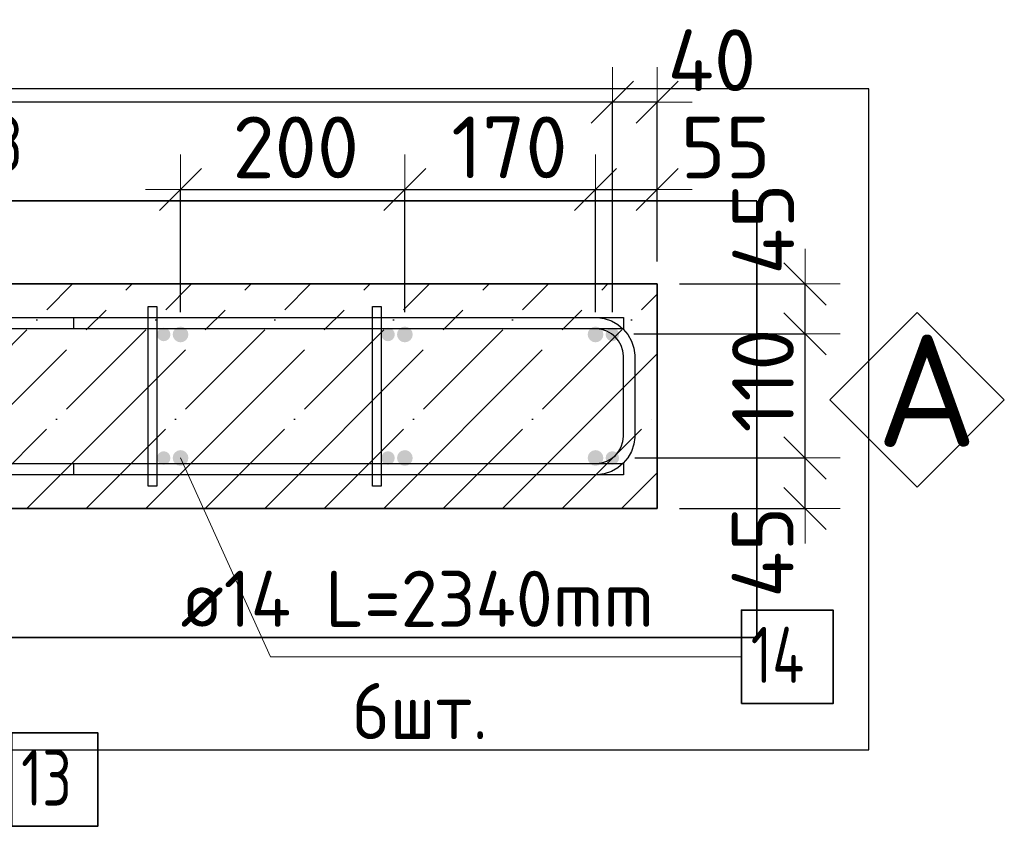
# Model space of a CAD drawing. Header units: millimetres. Extents: x -3026 to 47325, y -2839 to 55854.
# Tile 66 of 130: x 27833 to 28711, y 42365 to 43084. Entities that reach past the tile are written whole.
import ezdxf

# ---------------------------------------------------------------- set-up
doc = ezdxf.new("R2010")
doc.units = ezdxf.units.MM
doc.header["$PDMODE"] = 65
doc.linetypes.add('______11', pattern=[125, 100, -12.5, 0, -12.5])
doc.linetypes.add('______5', pattern=[275, 200, -25, 25, -25])
for name, color, linetype, lineweight in [('Standard', 7, 'Continuous', 25), ('Арм.стержн. Арматура края', 96, 'Continuous', 35), ('Арм.стержн. вертикальными 1', 22, 'Continuous', 35), ('Арм.стержн.горизонт. 1', 180, 'Continuous', 35), ('Размерная линия_ общее', 7, 'Continuous', 13)]:
    doc.layers.add(name, color=color, linetype=linetype, lineweight=lineweight)
doc.layers.add('Арм.стержн. вертикальными 2', color=7, linetype='Continuous', lineweight=35, true_color=0x006e00)
doc.layers.add('Арм.стержн.Стяжки', color=7, linetype='Continuous', lineweight=35, true_color=0x501e0f)
doc.styles.add('ISOCPEUR', font='ISOCPEUR')
doc.dimstyles.new('DIMSTYLE_3', dxfattribs={"dimtxt": 55, "dimasz": 62.5, "dimexe": 0, "dimexo": 0, "dimgap": 27.5, "dimtad": 2, "dimdec": 0, "dimrnd": 5, "dimzin": 12, "dimdsep": 46, "dimtxsty": 'ISOCPEUR', "dimblk1": 'ALL_ML_STRICH', "dimblk2": 'ALL_ML_STRICH', "dimsah": 1, "dimcen": 0, "dimclrd": 7, "dimclre": 256, "dimclrt": 7, "dimadec": 0, "dimazin": 0, "dimtfac": 1, "dimtdec": 0, "dimtix": 1, "dimtmove": 2, "dimatfit": 3, "dimfxl": 0, "dimtzin": 0, "dimlwd": 0, "dimlwe": -3, "dimarcsym": 0})
doc.dimstyles.new('DIMSTYLE_8', dxfattribs={"dimtxt": 55, "dimasz": 62.5, "dimexe": 0, "dimexo": 0, "dimgap": 27.5, "dimtad": 2, "dimdec": 0, "dimrnd": 5, "dimzin": 12, "dimdsep": 46, "dimtxsty": 'ISOCPEUR', "dimblk1": 'ALL_ML_STRICH', "dimblk2": 'ALL_ML_STRICH', "dimsah": 1, "dimcen": 0, "dimclrd": 7, "dimclre": 256, "dimclrt": 7, "dimadec": 0, "dimazin": 0, "dimtfac": 1, "dimtdec": 0, "dimtix": 1, "dimtmove": 2, "dimatfit": 3, "dimfxl": 0, "dimtvp": 1.2, "dimtzin": 0, "dimlwd": 0, "dimlwe": -3, "dimarcsym": 0})

# ---------------------------------------------------------------- blocks, each defined once
blk = doc.blocks.new('ALL_ML_STRICH')
at = {"color": 0, "linetype": 'ByBlock', "lineweight": -2}
for p, q in [((0, -0.5), (0, 0.5)), ((-0.3, -0.3), (0.3, 0.3)), ((-1, 0), (0.5, 0))]:
    blk.add_line(p, q, dxfattribs=at)
blk = doc.blocks.new('*D104')
at = {"layer": 'DEFPOINTS', "color": 7, "linetype": 'Continuous', "lineweight": 13, "transparency": 33554687}
for p in [(28361.9, 42693.46), (28401.9, 42648.46), (28533.68, 42648.46)]:
    blk.add_point(p, dxfattribs=at)
at = {"layer": 'Размерная линия_ общее', "color": 253, "linetype": 'Continuous', "lineweight": -2, "true_color": 0xa0a0a0, "transparency": 33554687}
for p, q in [((28381.9, 42693.46), (28533.68, 42693.46)), ((28421.9, 42648.46), (28533.68, 42648.46))]:
    blk.add_line(p, q, dxfattribs=at)
at = {"layer": 'Размерная линия_ общее', "color": 7, "linetype": 'Continuous', "lineweight": -2, "transparency": 33554687}
blk.add_line((28533.68, 42648.46), (28533.68, 42693.46), dxfattribs=at)
at = {"layer": 'Размерная линия_ общее', "color": 7, "linetype": 'Continuous', "lineweight": 13, "transparency": 33554687, "xscale": 62.5, "yscale": 62.5, "zscale": 62.5}
for p, rotation in [((28533.68, 42693.46), 90), ((28533.68, 42648.46), 270)]:
    blk.add_blockref('ALL_ML_STRICH', p, dxfattribs=dict(at, rotation=rotation))
at = {"layer": 'Размерная линия_ общее', "color": 7, "linetype": 'Continuous', "lineweight": 13, "transparency": 33554687, "insert": (28495.87, 42609.48), "char_height": 55, "width": 110, "attachment_point": 5, "rotation": 90, "style": 'ISOCPEUR'}
blk.add_mtext('\\A1;{45}', dxfattribs=at)
blk = doc.blocks.new('*D105')
at = {"layer": 'DEFPOINTS', "color": 7, "linetype": 'Continuous', "lineweight": 13, "transparency": 33554687}
for p in [(28361.15, 42803.97), (28361.9, 42693.46), (28533.68, 42693.46)]:
    blk.add_point(p, dxfattribs=at)
at = {"layer": 'Размерная линия_ общее', "color": 253, "linetype": 'Continuous', "lineweight": -2, "true_color": 0xa0a0a0, "transparency": 33554687}
for p, q in [((28381.15, 42803.97), (28533.68, 42803.97)), ((28381.9, 42693.46), (28533.68, 42693.46))]:
    blk.add_line(p, q, dxfattribs=at)
at = {"layer": 'Размерная линия_ общее', "color": 7, "linetype": 'Continuous', "lineweight": -2, "transparency": 33554687}
blk.add_line((28533.68, 42693.46), (28533.68, 42803.97), dxfattribs=at)
at = {"layer": 'Размерная линия_ общее', "color": 7, "linetype": 'Continuous', "lineweight": 13, "transparency": 33554687, "xscale": 62.5, "yscale": 62.5, "zscale": 62.5}
for p, rotation in [((28533.68, 42803.97), 90), ((28533.68, 42693.46), 270)]:
    blk.add_blockref('ALL_ML_STRICH', p, dxfattribs=dict(at, rotation=rotation))
at = {"layer": 'Размерная линия_ общее', "color": 7, "linetype": 'Continuous', "lineweight": 13, "transparency": 33554687, "insert": (28496.18, 42762.47), "char_height": 55, "width": 165, "attachment_point": 5, "rotation": 90, "style": 'ISOCPEUR'}
blk.add_mtext('\\A1;{110}', dxfattribs=at)
blk = doc.blocks.new('*D106')
at = {"layer": 'DEFPOINTS', "color": 7, "linetype": 'Continuous', "lineweight": 13, "transparency": 33554687}
for p in [(28401.9, 42848.46), (28361.15, 42803.97), (28533.68, 42803.97)]:
    blk.add_point(p, dxfattribs=at)
at = {"layer": 'Размерная линия_ общее', "color": 253, "linetype": 'Continuous', "lineweight": -2, "true_color": 0xa0a0a0, "transparency": 33554687}
for p, q in [((28421.9, 42848.46), (28533.68, 42848.46)), ((28381.15, 42803.97), (28533.68, 42803.97))]:
    blk.add_line(p, q, dxfattribs=at)
at = {"layer": 'Размерная линия_ общее', "color": 7, "linetype": 'Continuous', "lineweight": -2, "transparency": 33554687}
blk.add_line((28533.68, 42803.97), (28533.68, 42848.46), dxfattribs=at)
at = {"layer": 'Размерная линия_ общее', "color": 7, "linetype": 'Continuous', "lineweight": 13, "transparency": 33554687, "xscale": 62.5, "yscale": 62.5, "zscale": 62.5}
for p, rotation in [((28533.68, 42848.46), 90), ((28533.68, 42803.97), 270)]:
    blk.add_blockref('ALL_ML_STRICH', p, dxfattribs=dict(at, rotation=rotation))
at = {"layer": 'Размерная линия_ общее', "color": 7, "linetype": 'Continuous', "lineweight": 13, "transparency": 33554687, "insert": (28496.42, 42897.38), "char_height": 55, "width": 110, "attachment_point": 5, "rotation": 90, "style": 'ISOCPEUR'}
blk.add_mtext('\\A1;{45}', dxfattribs=at)
blk = doc.blocks.new('*D107')
at = {"layer": 'DEFPOINTS', "color": 7, "linetype": 'Continuous', "lineweight": 13, "transparency": 33554687}
for p in [(28401.9, 43010.4), (28401.9, 42848.46), (28361.9, 42803.46)]:
    blk.add_point(p, dxfattribs=at)
at = {"layer": 'Размерная линия_ общее', "color": 253, "linetype": 'Continuous', "lineweight": -2, "true_color": 0xa0a0a0, "transparency": 33554687}
for p, q in [((28361.9, 42823.46), (28361.9, 43010.4)), ((28401.9, 42868.46), (28401.9, 43010.4))]:
    blk.add_line(p, q, dxfattribs=at)
at = {"layer": 'Размерная линия_ общее', "color": 7, "linetype": 'Continuous', "lineweight": -2, "transparency": 33554687}
blk.add_line((28401.9, 43010.4), (28361.9, 43010.4), dxfattribs=at)
at = {"layer": 'Размерная линия_ общее', "color": 7, "linetype": 'Continuous', "lineweight": 13, "transparency": 33554687, "xscale": 62.5, "yscale": 62.5, "zscale": 62.5}
for p, rotation in [((28361.9, 43010.4), 180), ((28401.9, 43010.4), 360)]:
    blk.add_blockref('ALL_ML_STRICH', p, dxfattribs=dict(at, rotation=rotation))
at = {"layer": 'Размерная линия_ общее', "color": 7, "linetype": 'Continuous', "lineweight": 13, "transparency": 33554687, "insert": (28450.62, 43047.79), "char_height": 55, "width": 110, "attachment_point": 5, "style": 'ISOCPEUR'}
blk.add_mtext('\\A1;{40}', dxfattribs=at)
blk = doc.blocks.new('*D108')
at = {"layer": 'DEFPOINTS', "color": 7, "linetype": 'Continuous', "lineweight": 13, "transparency": 33554687}
for p in [(28361.9, 43010.4), (27161.9, 42803.46), (28361.9, 42803.46)]:
    blk.add_point(p, dxfattribs=at)
at = {"layer": 'Размерная линия_ общее', "color": 253, "linetype": 'Continuous', "lineweight": -2, "true_color": 0xa0a0a0, "transparency": 33554687}
for p, q in [((27161.9, 42823.46), (27161.9, 43010.4)), ((28361.9, 42823.46), (28361.9, 43010.4))]:
    blk.add_line(p, q, dxfattribs=at)
at = {"layer": 'Размерная линия_ общее', "color": 7, "linetype": 'Continuous', "lineweight": -2, "transparency": 33554687}
blk.add_line((28361.9, 43010.4), (27161.9, 43010.4), dxfattribs=at)
at = {"layer": 'Размерная линия_ общее', "color": 7, "linetype": 'Continuous', "lineweight": 13, "transparency": 33554687, "xscale": 62.5, "yscale": 62.5, "zscale": 62.5}
for p, rotation in [((27161.9, 43010.4), 180), ((28361.9, 43010.4), 360)]:
    blk.add_blockref('ALL_ML_STRICH', p, dxfattribs=dict(at, rotation=rotation))
at = {"layer": 'Размерная линия_ общее', "color": 7, "linetype": 'Continuous', "lineweight": 13, "transparency": 33554687, "insert": (27594.4, 42965.4), "char_height": 55, "width": 2.75, "attachment_point": 1, "rotation": 180, "line_spacing_factor": 0.60241, "style": 'ISOCPEUR'}
blk.add_mtext('\\W0.91;6х200=1200', dxfattribs=at)
blk = doc.blocks.new('*D111')
at = {"layer": 'DEFPOINTS', "color": 7, "linetype": 'Continuous', "lineweight": 13, "transparency": 33554687}
for p in [(27976.9, 42932.67), (27976.9, 42803.46), (28176.9, 42803.46)]:
    blk.add_point(p, dxfattribs=at)
at = {"layer": 'Размерная линия_ общее', "color": 253, "linetype": 'Continuous', "lineweight": -2, "true_color": 0xa0a0a0, "transparency": 33554687}
for p, q in [((27976.9, 42823.46), (27976.9, 42932.67)), ((28176.9, 42823.46), (28176.9, 42932.67))]:
    blk.add_line(p, q, dxfattribs=at)
at = {"layer": 'Размерная линия_ общее', "color": 7, "linetype": 'Continuous', "lineweight": -2, "transparency": 33554687}
blk.add_line((27976.9, 42932.67), (28176.9, 42932.67), dxfattribs=at)
at = {"layer": 'Размерная линия_ общее', "color": 7, "linetype": 'Continuous', "lineweight": 13, "transparency": 33554687, "xscale": 62.5, "yscale": 62.5, "zscale": 62.5, "rotation": 180}
blk.add_blockref('ALL_ML_STRICH', (27976.9, 42932.67), dxfattribs=at)
at = {"layer": 'Размерная линия_ общее', "color": 7, "linetype": 'Continuous', "lineweight": 13, "transparency": 33554687, "xscale": 62.5, "yscale": 62.5, "zscale": 62.5}
blk.add_blockref('ALL_ML_STRICH', (28176.9, 42932.67), dxfattribs=at)
at = {"layer": 'Размерная линия_ общее', "color": 7, "linetype": 'Continuous', "lineweight": 13, "transparency": 33554687, "insert": (28079.65, 42970.17), "char_height": 55, "width": 165, "attachment_point": 5, "style": 'ISOCPEUR'}
blk.add_mtext('\\A1;{200}', dxfattribs=at)
blk = doc.blocks.new('*D112')
at = {"layer": 'DEFPOINTS', "color": 7, "linetype": 'Continuous', "lineweight": 13, "transparency": 33554687}
for p in [(28176.9, 42932.67), (28176.9, 42803.46), (28346.9, 42803.46)]:
    blk.add_point(p, dxfattribs=at)
at = {"layer": 'Размерная линия_ общее', "color": 253, "linetype": 'Continuous', "lineweight": -2, "true_color": 0xa0a0a0, "transparency": 33554687}
for p, q in [((28176.9, 42823.46), (28176.9, 42932.67)), ((28346.9, 42823.46), (28346.9, 42932.67))]:
    blk.add_line(p, q, dxfattribs=at)
at = {"layer": 'Размерная линия_ общее', "color": 7, "linetype": 'Continuous', "lineweight": -2, "transparency": 33554687}
blk.add_line((28176.9, 42932.67), (28346.9, 42932.67), dxfattribs=at)
at = {"layer": 'Размерная линия_ общее', "color": 7, "linetype": 'Continuous', "lineweight": 13, "transparency": 33554687, "xscale": 62.5, "yscale": 62.5, "zscale": 62.5, "rotation": 180}
blk.add_blockref('ALL_ML_STRICH', (28176.9, 42932.67), dxfattribs=at)
at = {"layer": 'Размерная линия_ общее', "color": 7, "linetype": 'Continuous', "lineweight": 13, "transparency": 33554687, "xscale": 62.5, "yscale": 62.5, "zscale": 62.5}
blk.add_blockref('ALL_ML_STRICH', (28346.9, 42932.67), dxfattribs=at)
at = {"layer": 'Размерная линия_ общее', "color": 7, "linetype": 'Continuous', "lineweight": 13, "transparency": 33554687, "insert": (28270.15, 42970.17), "char_height": 55, "width": 165, "attachment_point": 5, "style": 'ISOCPEUR'}
blk.add_mtext('\\A1;{170}', dxfattribs=at)
blk = doc.blocks.new('*D113')
at = {"layer": 'DEFPOINTS', "color": 7, "linetype": 'Continuous', "lineweight": 13, "transparency": 33554687}
for p in [(28346.9, 42932.67), (28401.9, 42848.46), (28346.9, 42803.46)]:
    blk.add_point(p, dxfattribs=at)
at = {"layer": 'Размерная линия_ общее', "color": 253, "linetype": 'Continuous', "lineweight": -2, "true_color": 0xa0a0a0, "transparency": 33554687}
for p, q in [((28346.9, 42823.46), (28346.9, 42932.67)), ((28401.9, 42868.46), (28401.9, 42932.67))]:
    blk.add_line(p, q, dxfattribs=at)
at = {"layer": 'Размерная линия_ общее', "color": 7, "linetype": 'Continuous', "lineweight": -2, "transparency": 33554687}
blk.add_line((28346.9, 42932.67), (28401.9, 42932.67), dxfattribs=at)
at = {"layer": 'Размерная линия_ общее', "color": 7, "linetype": 'Continuous', "lineweight": 13, "transparency": 33554687, "xscale": 62.5, "yscale": 62.5, "zscale": 62.5, "rotation": 180}
blk.add_blockref('ALL_ML_STRICH', (28346.9, 42932.67), dxfattribs=at)
at = {"layer": 'Размерная линия_ общее', "color": 7, "linetype": 'Continuous', "lineweight": 13, "transparency": 33554687, "xscale": 62.5, "yscale": 62.5, "zscale": 62.5}
blk.add_blockref('ALL_ML_STRICH', (28401.9, 42932.67), dxfattribs=at)
at = {"layer": 'Размерная линия_ общее', "color": 7, "linetype": 'Continuous', "lineweight": 13, "transparency": 33554687, "insert": (28462.82, 42970.01), "char_height": 55, "width": 110, "attachment_point": 5, "style": 'ISOCPEUR'}
blk.add_mtext('\\A1;{55}', dxfattribs=at)
blk = doc.blocks.new('СЛОЖНЫЙ_ОБЪЕКТ_1')
at = {"layer": 'Standard', "color": 7, "linetype": 'Continuous', "lineweight": 13, "transparency": 33554687}
blk.add_lwpolyline([(28633.58, 42823.01), (28711.36, 42745.23), (28633.58, 42667.45), (28555.8, 42745.23), (28633.58, 42823.01)], close=True, dxfattribs=at)
at = {"layer": 'Standard', "color": 7, "linetype": 'Continuous', "lineweight": 13, "transparency": 33554687, "insert": (28597.28, 42753.34), "char_height": 100, "width": 130.9091, "attachment_point": 4, "style": 'ISOCPEUR'}
blk.add_mtext('\\A1;{\\fISOCPEUR|i0|b0;\\H100.000000;\\W1.000000;\\C7;А}\\P', dxfattribs=at)

msp = doc.modelspace()

# ---------------------------------------------------------------- hatches: boundary and pattern name
at = {"layer": 'Арм.стержн. вертикальными 1', "linetype": 'Continuous', "lineweight": 50, "transparency": 33554687}
for points in [[(27967.9, 42803.46), (27967.44, 42805.76), (27966.14, 42807.7), (27964.19, 42809), (27961.9, 42809.46), (27959.6, 42809), (27957.65, 42807.7), (27956.35, 42805.76), (27955.9, 42803.46), (27956.35, 42801.16), (27957.65, 42799.22), (27959.6, 42797.92), (27961.9, 42797.46), (27964.19, 42797.92), (27966.14, 42799.22), (27967.44, 42801.16)], [(28167.9, 42803.46), (28167.44, 42805.76), (28166.14, 42807.7), (28164.19, 42809), (28161.9, 42809.46), (28159.6, 42809), (28157.65, 42807.7), (28156.35, 42805.76), (28155.9, 42803.46), (28156.35, 42801.16), (28157.65, 42799.22), (28159.6, 42797.92), (28161.9, 42797.46), (28164.19, 42797.92), (28166.14, 42799.22), (28167.44, 42801.16)], [(28367.9, 42803.46), (28367.44, 42805.76), (28366.14, 42807.7), (28364.19, 42809), (28361.9, 42809.46), (28359.6, 42809), (28357.65, 42807.7), (28356.35, 42805.76), (28355.9, 42803.46), (28356.35, 42801.16), (28357.65, 42799.22), (28359.6, 42797.92), (28361.9, 42797.46), (28364.19, 42797.92), (28366.14, 42799.22), (28367.44, 42801.16)], [(27967.9, 42693.46), (27967.44, 42695.76), (27966.14, 42697.7), (27964.19, 42699), (27961.9, 42699.46), (27959.6, 42699), (27957.65, 42697.7), (27956.35, 42695.76), (27955.9, 42693.46), (27956.35, 42691.16), (27957.65, 42689.22), (27959.6, 42687.92), (27961.9, 42687.46), (27964.19, 42687.92), (27966.14, 42689.22), (27967.44, 42691.16)], [(28167.9, 42693.46), (28167.44, 42695.76), (28166.14, 42697.7), (28164.19, 42699), (28161.9, 42699.46), (28159.6, 42699), (28157.65, 42697.7), (28156.35, 42695.76), (28155.9, 42693.46), (28156.35, 42691.16), (28157.65, 42689.22), (28159.6, 42687.92), (28161.9, 42687.46), (28164.19, 42687.92), (28166.14, 42689.22), (28167.44, 42691.16)], [(28367.9, 42693.46), (28367.44, 42695.76), (28366.14, 42697.7), (28364.19, 42699), (28361.9, 42699.46), (28359.6, 42699), (28357.65, 42697.7), (28356.35, 42695.76), (28355.9, 42693.46), (28356.35, 42691.16), (28357.65, 42689.22), (28359.6, 42687.92), (28361.9, 42687.46), (28364.19, 42687.92), (28366.14, 42689.22), (28367.44, 42691.16)]]:
    msp.add_hatch(color=34, dxfattribs=at).paths.add_polyline_path(points)
at = {"layer": 'Арм.стержн. вертикальными 2', "linetype": 'Continuous', "lineweight": 50, "transparency": 33554687}
for points in [[(27983.9, 42803.46), (27983.36, 42806.14), (27981.85, 42808.41), (27979.57, 42809.93), (27976.9, 42810.46), (27974.22, 42809.93), (27971.95, 42808.41), (27970.43, 42806.14), (27969.9, 42803.46), (27970.43, 42800.78), (27971.95, 42798.51), (27974.22, 42796.99), (27976.9, 42796.46), (27979.57, 42796.99), (27981.85, 42798.51), (27983.36, 42800.78)], [(28183.9, 42803.46), (28183.36, 42806.14), (28181.85, 42808.41), (28179.57, 42809.93), (28176.9, 42810.46), (28174.22, 42809.93), (28171.95, 42808.41), (28170.43, 42806.14), (28169.9, 42803.46), (28170.43, 42800.78), (28171.95, 42798.51), (28174.22, 42796.99), (28176.9, 42796.46), (28179.57, 42796.99), (28181.85, 42798.51), (28183.36, 42800.78)], [(28353.9, 42803.46), (28353.36, 42806.14), (28351.85, 42808.41), (28349.57, 42809.93), (28346.9, 42810.46), (28344.22, 42809.93), (28341.95, 42808.41), (28340.43, 42806.14), (28339.9, 42803.46), (28340.43, 42800.78), (28341.95, 42798.51), (28344.22, 42796.99), (28346.9, 42796.46), (28349.57, 42796.99), (28351.85, 42798.51), (28353.36, 42800.78)], [(27983.9, 42693.46), (27983.36, 42696.14), (27981.85, 42698.41), (27979.57, 42699.93), (27976.9, 42700.46), (27974.22, 42699.93), (27971.95, 42698.41), (27970.43, 42696.14), (27969.9, 42693.46), (27970.43, 42690.78), (27971.95, 42688.51), (27974.22, 42686.99), (27976.9, 42686.46), (27979.57, 42686.99), (27981.85, 42688.51), (27983.36, 42690.78)], [(28183.9, 42693.46), (28183.36, 42696.14), (28181.85, 42698.41), (28179.57, 42699.93), (28176.9, 42700.46), (28174.22, 42699.93), (28171.95, 42698.41), (28170.43, 42696.14), (28169.9, 42693.46), (28170.43, 42690.78), (28171.95, 42688.51), (28174.22, 42686.99), (28176.9, 42686.46), (28179.57, 42686.99), (28181.85, 42688.51), (28183.36, 42690.78)], [(28353.9, 42693.46), (28353.36, 42696.14), (28351.85, 42698.41), (28349.57, 42699.93), (28346.9, 42700.46), (28344.22, 42699.93), (28341.95, 42698.41), (28340.43, 42696.14), (28339.9, 42693.46), (28340.43, 42690.78), (28341.95, 42688.51), (28344.22, 42686.99), (28346.9, 42686.46), (28349.57, 42686.99), (28351.85, 42688.51), (28353.36, 42690.78)]]:
    msp.add_hatch(color=7, dxfattribs=at).paths.add_polyline_path(points)

# ---------------------------------------------------------------- linework, layer by layer
at = {"layer": 'Standard', "color": 52, "linetype": 'Continuous', "lineweight": -3, "transparency": 33554687}
for p, q in [((28490.69, 42922.41), (26727.35, 42922.41)), ((26727.35, 42922.41), (28490.69, 42922.41)), ((28490.69, 42533.57), (28490.69, 42922.41)), ((28490.69, 42922.41), (28490.69, 42533.57)), ((26727.35, 42533.57), (28490.69, 42533.57)), ((28490.69, 42533.57), (26727.35, 42533.57))]:
    msp.add_line(p, q, dxfattribs=at)
at = {"layer": 'Standard', "color": 7, "linetype": 'Continuous', "lineweight": 35, "transparency": 33554687}
for p, q in [((28401.9, 42848.46), (26951.9, 42848.46)), ((28401.9, 42648.46), (28401.9, 42848.46)), ((26951.9, 42648.46), (28401.9, 42648.46))]:
    msp.add_line(p, q, dxfattribs=at)
at = {"layer": 'Standard', "color": 253, "linetype": '______11', "lineweight": -3, "true_color": 0xababab, "transparency": 33554687}
for p, q in [((27680.7, 42648.46), (27880.7, 42848.46)), ((27786.77, 42648.46), (27986.77, 42848.46)), ((27892.83, 42648.46), (28092.83, 42848.46)), ((27998.9, 42648.46), (28198.9, 42848.46)), ((28104.96, 42648.46), (28304.96, 42848.46)), ((28211.03, 42648.46), (28401.9, 42839.33)), ((28317.1, 42648.46), (28401.9, 42733.26))]:
    msp.add_line(p, q, dxfattribs=at)
at = {"layer": 'Standard', "color": 253, "linetype": '______5', "lineweight": -3, "true_color": 0xababab, "transparency": 33554687}
for p, q in [((27733.73, 42648.46), (27933.73, 42848.46)), ((27839.8, 42648.46), (28039.8, 42848.46)), ((27945.86, 42648.46), (28145.86, 42848.46)), ((28051.93, 42648.46), (28251.93, 42848.46)), ((28158, 42648.46), (28358, 42848.46)), ((28264.06, 42648.46), (28401.9, 42786.29)), ((28370.13, 42648.46), (28401.9, 42680.23))]:
    msp.add_line(p, q, dxfattribs=at)
at = {"layer": 'Standard', "color": 7, "linetype": 'Continuous', "lineweight": 25, "transparency": 33554687}
msp.add_lwpolyline([(26627.35, 42433.57), (28590.69, 42433.57), (28590.69, 43022.41), (26627.35, 43022.41), (26627.35, 42433.57)], dxfattribs=at)
at = {"layer": 'Арм.стержн. Арматура края', "color": 4, "linetype": 'Continuous', "lineweight": 25, "transparency": 33554687}
msp.add_lwpolyline([(27881.9, 42688.46), (28347.86, 42688.46), (28352.38, 42689.09), (28356.95, 42690.6), (28361.15, 42692.95), (28364.56, 42695.8), (28367.41, 42699.21), (28369.76, 42703.4), (28371.27, 42707.98), (28371.9, 42712.5), (28371.9, 42784.42), (28371.27, 42788.94), (28369.76, 42793.52), (28367.41, 42797.71), (28364.56, 42801.12), (28361.15, 42803.97), (28356.95, 42806.32), (28352.38, 42807.83), (28347.86, 42808.46), (27881.9, 42808.46), (27881.9, 42818.46), (28348.55, 42818.46), (28354.65, 42817.61), (28361, 42815.52), (28366.85, 42812.24), (28371.66, 42808.22), (28375.68, 42803.41), (28378.95, 42797.56), (28381.05, 42791.21), (28381.9, 42785.11), (28381.9, 42711.81), (28381.05, 42705.71), (28378.95, 42699.36), (28375.68, 42693.51), (28371.66, 42688.7), (28366.85, 42684.68), (28361, 42681.4), (28354.65, 42679.31), (28348.55, 42678.46), (27881.9, 42678.46), (27881.9, 42688.46)], dxfattribs=at)
msp.add_lwpolyline([(27881.9, 42688.46), (28347.86, 42688.46), (28352.38, 42689.09), (28356.95, 42690.6), (28361.15, 42692.95), (28364.56, 42695.8), (28367.41, 42699.21), (28369.76, 42703.4), (28371.27, 42707.98), (28371.9, 42712.5), (28371.9, 42784.42), (28371.27, 42788.94), (28369.76, 42793.52), (28367.41, 42797.71), (28364.56, 42801.12), (28361.15, 42803.97), (28356.95, 42806.32), (28352.38, 42807.83), (28347.86, 42808.46), (27881.9, 42808.46), (27881.9, 42818.46), (28348.55, 42818.46), (28354.65, 42817.61), (28361, 42815.52), (28366.85, 42812.24), (28371.66, 42808.22), (28375.68, 42803.41), (28378.95, 42797.56), (28381.05, 42791.21), (28381.9, 42785.11), (28381.9, 42711.81), (28381.05, 42705.71), (28378.95, 42699.36), (28375.68, 42693.51), (28371.66, 42688.7), (28366.85, 42684.68), (28361, 42681.4), (28354.65, 42679.31), (28348.55, 42678.46), (27881.9, 42678.46), (27881.9, 42688.46)], dxfattribs=at)
msp.add_lwpolyline([(27881.9, 42688.46), (28347.86, 42688.46), (28352.38, 42689.09), (28356.95, 42690.6), (28361.15, 42692.95), (28364.56, 42695.8), (28367.41, 42699.21), (28369.76, 42703.4), (28371.27, 42707.98), (28371.9, 42712.5), (28371.9, 42784.42), (28371.27, 42788.94), (28369.76, 42793.52), (28367.41, 42797.71), (28364.56, 42801.12), (28361.15, 42803.97), (28356.95, 42806.32), (28352.38, 42807.83), (28347.86, 42808.46), (27881.9, 42808.46), (27881.9, 42818.46), (28348.55, 42818.46), (28354.65, 42817.61), (28361, 42815.52), (28366.85, 42812.24), (28371.66, 42808.22), (28375.68, 42803.41), (28378.95, 42797.56), (28381.05, 42791.21), (28381.9, 42785.11), (28381.9, 42711.81), (28381.05, 42705.71), (28378.95, 42699.36), (28375.68, 42693.51), (28371.66, 42688.7), (28366.85, 42684.68), (28361, 42681.4), (28354.65, 42679.31), (28348.55, 42678.46), (27881.9, 42678.46), (27881.9, 42688.46)], dxfattribs=at)
msp.add_lwpolyline([(27881.9, 42688.46), (28347.86, 42688.46), (28352.38, 42689.09), (28356.95, 42690.6), (28361.15, 42692.95), (28364.56, 42695.8), (28367.41, 42699.21), (28369.76, 42703.4), (28371.27, 42707.98), (28371.9, 42712.5), (28371.9, 42784.42), (28371.27, 42788.94), (28369.76, 42793.52), (28367.41, 42797.71), (28364.56, 42801.12), (28361.15, 42803.97), (28356.95, 42806.32), (28352.38, 42807.83), (28347.86, 42808.46), (27881.9, 42808.46), (27881.9, 42818.46), (28348.55, 42818.46), (28354.65, 42817.61), (28361, 42815.52), (28366.85, 42812.24), (28371.66, 42808.22), (28375.68, 42803.41), (28378.95, 42797.56), (28381.05, 42791.21), (28381.9, 42785.11), (28381.9, 42711.81), (28381.05, 42705.71), (28378.95, 42699.36), (28375.68, 42693.51), (28371.66, 42688.7), (28366.85, 42684.68), (28361, 42681.4), (28354.65, 42679.31), (28348.55, 42678.46), (27881.9, 42678.46), (27881.9, 42688.46)], dxfattribs=at)
msp.add_lwpolyline([(27881.9, 42688.46), (28347.86, 42688.46), (28352.38, 42689.09), (28356.95, 42690.6), (28361.15, 42692.95), (28364.56, 42695.8), (28367.41, 42699.21), (28369.76, 42703.4), (28371.27, 42707.98), (28371.9, 42712.5), (28371.9, 42784.42), (28371.27, 42788.94), (28369.76, 42793.52), (28367.41, 42797.71), (28364.56, 42801.12), (28361.15, 42803.97), (28356.95, 42806.32), (28352.38, 42807.83), (28347.86, 42808.46), (27881.9, 42808.46), (27881.9, 42818.46), (28348.55, 42818.46), (28354.65, 42817.61), (28361, 42815.52), (28366.85, 42812.24), (28371.66, 42808.22), (28375.68, 42803.41), (28378.95, 42797.56), (28381.05, 42791.21), (28381.9, 42785.11), (28381.9, 42711.81), (28381.05, 42705.71), (28378.95, 42699.36), (28375.68, 42693.51), (28371.66, 42688.7), (28366.85, 42684.68), (28361, 42681.4), (28354.65, 42679.31), (28348.55, 42678.46), (27881.9, 42678.46), (27881.9, 42688.46)], dxfattribs=at)
msp.add_lwpolyline([(27881.9, 42688.46), (28347.86, 42688.46), (28352.38, 42689.09), (28356.95, 42690.6), (28361.15, 42692.95), (28364.56, 42695.8), (28367.41, 42699.21), (28369.76, 42703.4), (28371.27, 42707.98), (28371.9, 42712.5), (28371.9, 42784.42), (28371.27, 42788.94), (28369.76, 42793.52), (28367.41, 42797.71), (28364.56, 42801.12), (28361.15, 42803.97), (28356.95, 42806.32), (28352.38, 42807.83), (28347.86, 42808.46), (27881.9, 42808.46), (27881.9, 42818.46), (28348.55, 42818.46), (28354.65, 42817.61), (28361, 42815.52), (28366.85, 42812.24), (28371.66, 42808.22), (28375.68, 42803.41), (28378.95, 42797.56), (28381.05, 42791.21), (28381.9, 42785.11), (28381.9, 42711.81), (28381.05, 42705.71), (28378.95, 42699.36), (28375.68, 42693.51), (28371.66, 42688.7), (28366.85, 42684.68), (28361, 42681.4), (28354.65, 42679.31), (28348.55, 42678.46), (27881.9, 42678.46), (27881.9, 42688.46)], dxfattribs=at)
msp.add_lwpolyline([(27881.9, 42688.46), (28347.86, 42688.46), (28352.38, 42689.09), (28356.95, 42690.6), (28361.15, 42692.95), (28364.56, 42695.8), (28367.41, 42699.21), (28369.76, 42703.4), (28371.27, 42707.98), (28371.9, 42712.5), (28371.9, 42784.42), (28371.27, 42788.94), (28369.76, 42793.52), (28367.41, 42797.71), (28364.56, 42801.12), (28361.15, 42803.97), (28356.95, 42806.32), (28352.38, 42807.83), (28347.86, 42808.46), (27881.9, 42808.46), (27881.9, 42818.46), (28348.55, 42818.46), (28354.65, 42817.61), (28361, 42815.52), (28366.85, 42812.24), (28371.66, 42808.22), (28375.68, 42803.41), (28378.95, 42797.56), (28381.05, 42791.21), (28381.9, 42785.11), (28381.9, 42711.81), (28381.05, 42705.71), (28378.95, 42699.36), (28375.68, 42693.51), (28371.66, 42688.7), (28366.85, 42684.68), (28361, 42681.4), (28354.65, 42679.31), (28348.55, 42678.46), (27881.9, 42678.46), (27881.9, 42688.46)], dxfattribs=at)
msp.add_lwpolyline([(27881.9, 42688.46), (28347.86, 42688.46), (28352.38, 42689.09), (28356.95, 42690.6), (28361.15, 42692.95), (28364.56, 42695.8), (28367.41, 42699.21), (28369.76, 42703.4), (28371.27, 42707.98), (28371.9, 42712.5), (28371.9, 42784.42), (28371.27, 42788.94), (28369.76, 42793.52), (28367.41, 42797.71), (28364.56, 42801.12), (28361.15, 42803.97), (28356.95, 42806.32), (28352.38, 42807.83), (28347.86, 42808.46), (27881.9, 42808.46), (27881.9, 42818.46), (28348.55, 42818.46), (28354.65, 42817.61), (28361, 42815.52), (28366.85, 42812.24), (28371.66, 42808.22), (28375.68, 42803.41), (28378.95, 42797.56), (28381.05, 42791.21), (28381.9, 42785.11), (28381.9, 42711.81), (28381.05, 42705.71), (28378.95, 42699.36), (28375.68, 42693.51), (28371.66, 42688.7), (28366.85, 42684.68), (28361, 42681.4), (28354.65, 42679.31), (28348.55, 42678.46), (27881.9, 42678.46), (27881.9, 42688.46)], dxfattribs=at)
msp.add_lwpolyline([(27881.9, 42688.46), (28347.86, 42688.46), (28352.38, 42689.09), (28356.95, 42690.6), (28361.15, 42692.95), (28364.56, 42695.8), (28367.41, 42699.21), (28369.76, 42703.4), (28371.27, 42707.98), (28371.9, 42712.5), (28371.9, 42784.42), (28371.27, 42788.94), (28369.76, 42793.52), (28367.41, 42797.71), (28364.56, 42801.12), (28361.15, 42803.97), (28356.95, 42806.32), (28352.38, 42807.83), (28347.86, 42808.46), (27881.9, 42808.46), (27881.9, 42818.46), (28348.55, 42818.46), (28354.65, 42817.61), (28361, 42815.52), (28366.85, 42812.24), (28371.66, 42808.22), (28375.68, 42803.41), (28378.95, 42797.56), (28381.05, 42791.21), (28381.9, 42785.11), (28381.9, 42711.81), (28381.05, 42705.71), (28378.95, 42699.36), (28375.68, 42693.51), (28371.66, 42688.7), (28366.85, 42684.68), (28361, 42681.4), (28354.65, 42679.31), (28348.55, 42678.46), (27881.9, 42678.46), (27881.9, 42688.46)], dxfattribs=at)
msp.add_lwpolyline([(27881.9, 42688.46), (28347.86, 42688.46), (28352.38, 42689.09), (28356.95, 42690.6), (28361.15, 42692.95), (28364.56, 42695.8), (28367.41, 42699.21), (28369.76, 42703.4), (28371.27, 42707.98), (28371.9, 42712.5), (28371.9, 42784.42), (28371.27, 42788.94), (28369.76, 42793.52), (28367.41, 42797.71), (28364.56, 42801.12), (28361.15, 42803.97), (28356.95, 42806.32), (28352.38, 42807.83), (28347.86, 42808.46), (27881.9, 42808.46), (27881.9, 42818.46), (28348.55, 42818.46), (28354.65, 42817.61), (28361, 42815.52), (28366.85, 42812.24), (28371.66, 42808.22), (28375.68, 42803.41), (28378.95, 42797.56), (28381.05, 42791.21), (28381.9, 42785.11), (28381.9, 42711.81), (28381.05, 42705.71), (28378.95, 42699.36), (28375.68, 42693.51), (28371.66, 42688.7), (28366.85, 42684.68), (28361, 42681.4), (28354.65, 42679.31), (28348.55, 42678.46), (27881.9, 42678.46), (27881.9, 42688.46)], dxfattribs=at)
msp.add_lwpolyline([(27881.9, 42688.46), (28347.86, 42688.46), (28352.38, 42689.09), (28356.95, 42690.6), (28361.15, 42692.95), (28364.56, 42695.8), (28367.41, 42699.21), (28369.76, 42703.4), (28371.27, 42707.98), (28371.9, 42712.5), (28371.9, 42784.42), (28371.27, 42788.94), (28369.76, 42793.52), (28367.41, 42797.71), (28364.56, 42801.12), (28361.15, 42803.97), (28356.95, 42806.32), (28352.38, 42807.83), (28347.86, 42808.46), (27881.9, 42808.46), (27881.9, 42818.46), (28348.55, 42818.46), (28354.65, 42817.61), (28361, 42815.52), (28366.85, 42812.24), (28371.66, 42808.22), (28375.68, 42803.41), (28378.95, 42797.56), (28381.05, 42791.21), (28381.9, 42785.11), (28381.9, 42711.81), (28381.05, 42705.71), (28378.95, 42699.36), (28375.68, 42693.51), (28371.66, 42688.7), (28366.85, 42684.68), (28361, 42681.4), (28354.65, 42679.31), (28348.55, 42678.46), (27881.9, 42678.46), (27881.9, 42688.46)], dxfattribs=at)
msp.add_lwpolyline([(27881.9, 42688.46), (28347.86, 42688.46), (28352.38, 42689.09), (28356.95, 42690.6), (28361.15, 42692.95), (28364.56, 42695.8), (28367.41, 42699.21), (28369.76, 42703.4), (28371.27, 42707.98), (28371.9, 42712.5), (28371.9, 42784.42), (28371.27, 42788.94), (28369.76, 42793.52), (28367.41, 42797.71), (28364.56, 42801.12), (28361.15, 42803.97), (28356.95, 42806.32), (28352.38, 42807.83), (28347.86, 42808.46), (27881.9, 42808.46), (27881.9, 42818.46), (28348.55, 42818.46), (28354.65, 42817.61), (28361, 42815.52), (28366.85, 42812.24), (28371.66, 42808.22), (28375.68, 42803.41), (28378.95, 42797.56), (28381.05, 42791.21), (28381.9, 42785.11), (28381.9, 42711.81), (28381.05, 42705.71), (28378.95, 42699.36), (28375.68, 42693.51), (28371.66, 42688.7), (28366.85, 42684.68), (28361, 42681.4), (28354.65, 42679.31), (28348.55, 42678.46), (27881.9, 42678.46), (27881.9, 42688.46)], dxfattribs=at)
msp.add_lwpolyline([(27881.9, 42688.46), (28347.86, 42688.46), (28352.38, 42689.09), (28356.95, 42690.6), (28361.15, 42692.95), (28364.56, 42695.8), (28367.41, 42699.21), (28369.76, 42703.4), (28371.27, 42707.98), (28371.9, 42712.5), (28371.9, 42784.42), (28371.27, 42788.94), (28369.76, 42793.52), (28367.41, 42797.71), (28364.56, 42801.12), (28361.15, 42803.97), (28356.95, 42806.32), (28352.38, 42807.83), (28347.86, 42808.46), (27881.9, 42808.46), (27881.9, 42818.46), (28348.55, 42818.46), (28354.65, 42817.61), (28361, 42815.52), (28366.85, 42812.24), (28371.66, 42808.22), (28375.68, 42803.41), (28378.95, 42797.56), (28381.05, 42791.21), (28381.9, 42785.11), (28381.9, 42711.81), (28381.05, 42705.71), (28378.95, 42699.36), (28375.68, 42693.51), (28371.66, 42688.7), (28366.85, 42684.68), (28361, 42681.4), (28354.65, 42679.31), (28348.55, 42678.46), (27881.9, 42678.46), (27881.9, 42688.46)], dxfattribs=at)
msp.add_lwpolyline([(27881.9, 42688.46), (28347.86, 42688.46), (28352.38, 42689.09), (28356.95, 42690.6), (28361.15, 42692.95), (28364.56, 42695.8), (28367.41, 42699.21), (28369.76, 42703.4), (28371.27, 42707.98), (28371.9, 42712.5), (28371.9, 42784.42), (28371.27, 42788.94), (28369.76, 42793.52), (28367.41, 42797.71), (28364.56, 42801.12), (28361.15, 42803.97), (28356.95, 42806.32), (28352.38, 42807.83), (28347.86, 42808.46), (27881.9, 42808.46), (27881.9, 42818.46), (28348.55, 42818.46), (28354.65, 42817.61), (28361, 42815.52), (28366.85, 42812.24), (28371.66, 42808.22), (28375.68, 42803.41), (28378.95, 42797.56), (28381.05, 42791.21), (28381.9, 42785.11), (28381.9, 42711.81), (28381.05, 42705.71), (28378.95, 42699.36), (28375.68, 42693.51), (28371.66, 42688.7), (28366.85, 42684.68), (28361, 42681.4), (28354.65, 42679.31), (28348.55, 42678.46), (27881.9, 42678.46), (27881.9, 42688.46)], dxfattribs=at)
at = {"layer": 'Арм.стержн. вертикальными 1', "color": 7, "linetype": 'Continuous', "lineweight": 35, "transparency": 33554687}
msp.add_lwpolyline([(27826.46, 42365.33), (27903.13, 42365.33), (27903.13, 42448.66), (27826.46, 42448.66), (27826.46, 42365.33)], dxfattribs=at)
at = {"layer": 'Арм.стержн. вертикальными 2', "color": 7, "linetype": 'Continuous', "lineweight": 13, "transparency": 33554687}
for q in [(27976.9, 42693.46), (28477.01, 42516.33)]:
    msp.add_line((28057.01, 42516.33), q, dxfattribs=at)
at = {"layer": 'Арм.стержн. вертикальными 2', "color": 7, "linetype": 'Continuous', "lineweight": 35, "transparency": 33554687}
msp.add_lwpolyline([(28477.01, 42474.67), (28558.67, 42474.67), (28558.67, 42558), (28477.01, 42558), (28477.01, 42474.67)], dxfattribs=at)
at = {"layer": 'Арм.стержн.горизонт. 1', "color": 52, "linetype": 'Continuous', "lineweight": 25, "transparency": 33554687}
for p, q in [((28401.9, 42848.46), (26951.9, 42848.46)), ((28401.9, 42648.46), (26951.9, 42648.46))]:
    msp.add_line(p, q, dxfattribs=at)
at = {"layer": 'Арм.стержн.горизонт. 1', "color": 4, "linetype": 'Continuous', "lineweight": 25, "transparency": 33554687}
for points in [[(26981.9, 42818.46), (28371.9, 42818.46), (28371.9, 42808.46), (26981.9, 42808.46), (26981.9, 42818.46)], [(26981.9, 42818.46), (28371.9, 42818.46), (28371.9, 42808.46), (26981.9, 42808.46), (26981.9, 42818.46)], [(26981.9, 42818.46), (28371.9, 42818.46), (28371.9, 42808.46), (26981.9, 42808.46), (26981.9, 42818.46)], [(26981.9, 42818.46), (28371.9, 42818.46), (28371.9, 42808.46), (26981.9, 42808.46), (26981.9, 42818.46)], [(26981.9, 42818.46), (28371.9, 42818.46), (28371.9, 42808.46), (26981.9, 42808.46), (26981.9, 42818.46)], [(26981.9, 42818.46), (28371.9, 42818.46), (28371.9, 42808.46), (26981.9, 42808.46), (26981.9, 42818.46)], [(26981.9, 42818.46), (28371.9, 42818.46), (28371.9, 42808.46), (26981.9, 42808.46), (26981.9, 42818.46)], [(26981.9, 42818.46), (28371.9, 42818.46), (28371.9, 42808.46), (26981.9, 42808.46), (26981.9, 42818.46)], [(26981.9, 42818.46), (28371.9, 42818.46), (28371.9, 42808.46), (26981.9, 42808.46), (26981.9, 42818.46)], [(26981.9, 42818.46), (28371.9, 42818.46), (28371.9, 42808.46), (26981.9, 42808.46), (26981.9, 42818.46)], [(26981.9, 42818.46), (28371.9, 42818.46), (28371.9, 42808.46), (26981.9, 42808.46), (26981.9, 42818.46)], [(26981.9, 42818.46), (28371.9, 42818.46), (28371.9, 42808.46), (26981.9, 42808.46), (26981.9, 42818.46)], [(26981.9, 42818.46), (28371.9, 42818.46), (28371.9, 42808.46), (26981.9, 42808.46), (26981.9, 42818.46)], [(26981.9, 42818.46), (28371.9, 42818.46), (28371.9, 42808.46), (26981.9, 42808.46), (26981.9, 42818.46)], [(26981.9, 42688.46), (28371.9, 42688.46), (28371.9, 42678.46), (26981.9, 42678.46), (26981.9, 42688.46)], [(26981.9, 42688.46), (28371.9, 42688.46), (28371.9, 42678.46), (26981.9, 42678.46), (26981.9, 42688.46)], [(26981.9, 42688.46), (28371.9, 42688.46), (28371.9, 42678.46), (26981.9, 42678.46), (26981.9, 42688.46)], [(26981.9, 42688.46), (28371.9, 42688.46), (28371.9, 42678.46), (26981.9, 42678.46), (26981.9, 42688.46)], [(26981.9, 42688.46), (28371.9, 42688.46), (28371.9, 42678.46), (26981.9, 42678.46), (26981.9, 42688.46)], [(26981.9, 42688.46), (28371.9, 42688.46), (28371.9, 42678.46), (26981.9, 42678.46), (26981.9, 42688.46)], [(26981.9, 42688.46), (28371.9, 42688.46), (28371.9, 42678.46), (26981.9, 42678.46), (26981.9, 42688.46)], [(26981.9, 42688.46), (28371.9, 42688.46), (28371.9, 42678.46), (26981.9, 42678.46), (26981.9, 42688.46)], [(26981.9, 42688.46), (28371.9, 42688.46), (28371.9, 42678.46), (26981.9, 42678.46), (26981.9, 42688.46)], [(26981.9, 42688.46), (28371.9, 42688.46), (28371.9, 42678.46), (26981.9, 42678.46), (26981.9, 42688.46)], [(26981.9, 42688.46), (28371.9, 42688.46), (28371.9, 42678.46), (26981.9, 42678.46), (26981.9, 42688.46)], [(26981.9, 42688.46), (28371.9, 42688.46), (28371.9, 42678.46), (26981.9, 42678.46), (26981.9, 42688.46)], [(26981.9, 42688.46), (28371.9, 42688.46), (28371.9, 42678.46), (26981.9, 42678.46), (26981.9, 42688.46)], [(26981.9, 42688.46), (28371.9, 42688.46), (28371.9, 42678.46), (26981.9, 42678.46), (26981.9, 42688.46)]]:
    msp.add_lwpolyline(points, dxfattribs=at)
at = {"layer": 'Арм.стержн.Стяжки', "color": 40, "linetype": 'Continuous', "lineweight": 25, "transparency": 33554687}
for points in [[(27947.9, 42668.46), (27947.9, 42828.46), (27955.9, 42828.46), (27955.9, 42668.46), (27947.9, 42668.46)], [(27947.9, 42668.46), (27947.9, 42828.46), (27955.9, 42828.46), (27955.9, 42668.46), (27947.9, 42668.46)], [(27947.9, 42668.46), (27947.9, 42828.46), (27955.9, 42828.46), (27955.9, 42668.46), (27947.9, 42668.46)], [(27947.9, 42668.46), (27947.9, 42828.46), (27955.9, 42828.46), (27955.9, 42668.46), (27947.9, 42668.46)], [(27947.9, 42668.46), (27947.9, 42828.46), (27955.9, 42828.46), (27955.9, 42668.46), (27947.9, 42668.46)], [(27947.9, 42668.46), (27947.9, 42828.46), (27955.9, 42828.46), (27955.9, 42668.46), (27947.9, 42668.46)], [(28147.9, 42668.46), (28147.9, 42828.46), (28155.9, 42828.46), (28155.9, 42668.46), (28147.9, 42668.46)], [(28147.9, 42668.46), (28147.9, 42828.46), (28155.9, 42828.46), (28155.9, 42668.46), (28147.9, 42668.46)], [(28147.9, 42668.46), (28147.9, 42828.46), (28155.9, 42828.46), (28155.9, 42668.46), (28147.9, 42668.46)], [(28147.9, 42668.46), (28147.9, 42828.46), (28155.9, 42828.46), (28155.9, 42668.46), (28147.9, 42668.46)], [(28147.9, 42668.46), (28147.9, 42828.46), (28155.9, 42828.46), (28155.9, 42668.46), (28147.9, 42668.46)], [(28147.9, 42668.46), (28147.9, 42828.46), (28155.9, 42828.46), (28155.9, 42668.46), (28147.9, 42668.46)], [(28147.9, 42668.46), (28147.9, 42828.46), (28155.9, 42828.46), (28155.9, 42668.46), (28147.9, 42668.46)]]:
    msp.add_lwpolyline(points, dxfattribs=at)

# ---------------------------------------------------------------- block references
at = {"layer": 'Standard', "color": 7, "linetype": 'Continuous', "lineweight": 13, "transparency": 33554687}
msp.add_blockref('СЛОЖНЫЙ_ОБЪЕКТ_1', (0, 0), dxfattribs=at)

# ---------------------------------------------------------------- texts
at = {"layer": 'Standard', "color": 7, "linetype": 'Continuous', "lineweight": 18, "transparency": 33554687, "insert": (27766.12, 42973.38), "char_height": 50, "width": 159.9747, "attachment_point": 5, "style": 'ISOCPEUR'}
msp.add_mtext('\\A1;{\\fISOCPEUR|i0|b0;\\H50.000000;\\W0.800000;\\C7;поз.13}\\P', dxfattribs=at)
at = {"layer": 'Арм.стержн. вертикальными 1', "color": 7, "linetype": 'Continuous', "lineweight": 25, "transparency": 33554687, "insert": (27834.79, 42383.66), "char_height": 50, "width": 78.7135, "attachment_point": 7, "style": 'ISOCPEUR'}
msp.add_mtext('\\W0.75;13', dxfattribs=at)
at = {"layer": 'Арм.стержн. вертикальными 2', "color": 7, "linetype": 'Continuous', "lineweight": 25, "transparency": 33554687, "char_height": 50, "attachment_point": 7, "style": 'ISOCPEUR'}
for s, insert, width in [('\\W0.96;ø14 L=2340mm ', (27977.01, 42543), 498.795), ('\\W0.76;14', (28485.34, 42493), 84.0936), ('\\W0.94;6шт. ', (28129.51, 42443), 193.5477)]:
    msp.add_mtext(s, dxfattribs=dict(at, insert=insert, width=width))

# ---------------------------------------------------------------- dimensions: what is measured, and where the dimension line sits
at = {"layer": 'Размерная линия_ общее', "color": 7, "linetype": 'Continuous', "lineweight": 13, "transparency": 33554687}
for base, p1, p2, angle, picture, middle in [((28361.9, 43010.4), (28401.9, 42868.46), (28361.9, 42823.46), 180, '*D107', (28450.62, 43047.79)), ((28533.68, 42848.46), (28381.15, 42803.97), (28421.9, 42848.46), 90, '*D106', (28496.42, 42897.38)), ((28533.68, 42803.97), (28381.9, 42693.46), (28381.15, 42803.97), 90, '*D105', (28496.18, 42762.47)), ((28533.68, 42693.46), (28421.9, 42648.46), (28381.9, 42693.46), 90, '*D104', (28495.87, 42609.48))]:
    dim = msp.add_linear_dim(base=base, p1=p1, p2=p2, angle=angle, dimstyle='DIMSTYLE_8', override={"dimpost": '<>', "dimclrd": 7, "dimclre": 253, "dimclrt": 7, "dimlwd": 0, "dimlwe": 65533}, dxfattribs=at)
    dim.commit()
    dim.dimension.update_dxf_attribs({"geometry": picture, "text_midpoint": middle, "dimtype": 160})
dim = msp.add_linear_dim(base=(27161.9, 43010.4), p1=(28361.9, 42823.46), p2=(27161.9, 42823.46), angle=180, text='\\W0.91;6х200=1200', dimstyle='DIMSTYLE_3', override={"dimpost": '<>', "dimclrd": 7, "dimclre": 253, "dimclrt": 7, "dimlwd": 0, "dimlwe": 65533}, dxfattribs=at)
dim.commit()
dim.dimension.update_dxf_attribs({"geometry": '*D108', "text_midpoint": (27761.9, 43037.9), "dimtype": 160})
for base, p1, p2, dimstyle, picture, middle in [((28176.9, 42932.67), (27976.9, 42823.46), (28176.9, 42823.46), 'DIMSTYLE_3', '*D111', (28079.65, 42970.17)), ((28346.9, 42932.67), (28176.9, 42823.46), (28346.9, 42823.46), 'DIMSTYLE_3', '*D112', (28270.15, 42970.17)), ((28401.9, 42932.67), (28346.9, 42823.46), (28401.9, 42868.46), 'DIMSTYLE_8', '*D113', (28462.82, 42970.01))]:
    dim = msp.add_linear_dim(base=base, p1=p1, p2=p2, dimstyle=dimstyle, override={"dimpost": '<>', "dimclrd": 7, "dimclre": 253, "dimclrt": 7, "dimlwd": 0, "dimlwe": 65533}, dxfattribs=at)
    dim.commit()
    dim.dimension.update_dxf_attribs({"geometry": picture, "text_midpoint": middle, "dimtype": 160})

doc.saveas('drawing.dxf')
